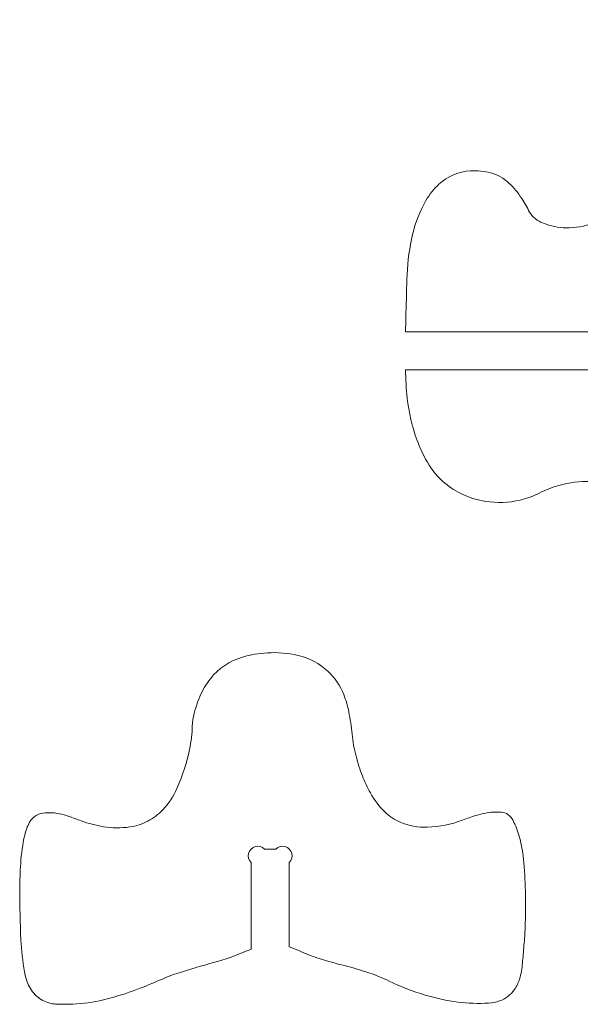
# Model space of a CAD drawing. Header units: centimetres. Extents: x -10 to 15.9, y -10.7 to 11.5.
# Tile 10 of 47: x -2 to -0.3, y 2 to 4.9. Entities that reach past the tile are written whole.
import ezdxf

# ---------------------------------------------------------------- set-up
doc = ezdxf.new("R2010")
doc.units = ezdxf.units.CM
doc.header["$MEASUREMENT"] = 0
doc.layers.add('Layer 1', color=7, linetype='Continuous')

msp = doc.modelspace()

# ---------------------------------------------------------------- linework, layer by layer
at = {"layer": 'Layer 1', "color": 18, "lineweight": 9}
for points, knots in [([(0.54892, 4.92795), (0.54892, 4.92795), (0.5489, 4.58792), (0.5489, 4.58792), (0.5489, 4.58792), (0.55621, 4.58061), (0.55907, 4.56994), (0.55639, 4.55995), (0.55639, 4.55995), (0.55371, 4.54996), (0.54591, 4.54215), (0.53592, 4.53947), (0.53592, 4.53947), (0.52592, 4.5368), (0.51526, 4.53965), (0.50794, 4.54697), (0.50794, 4.54697), (0.50794, 4.54697), (0.47402, 4.54697), (0.47402, 4.54697), (0.47402, 4.54697), (0.4667, 4.53965), (0.45604, 4.5368), (0.44604, 4.53947), (0.44604, 4.53947), (0.43605, 4.54215), (0.42824, 4.54996), (0.42557, 4.55995), (0.42557, 4.55995), (0.42289, 4.56994), (0.42575, 4.58061), (0.43306, 4.58792), (0.43306, 4.58792), (0.43306, 4.58792), (0.43306, 4.93549), (0.43306, 4.93549), (0.43306, 4.93549), (0.40286, 4.93537), (0.37266, 4.93469), (0.34248, 4.93346), (0.34248, 4.93346), (0.32229, 4.93264), (0.3022, 4.93023), (0.28239, 4.92624), (0.28239, 4.92624), (0.26445, 4.92263), (0.24695, 4.91709), (0.23019, 4.90971), (0.23019, 4.90971), (0.20457, 4.89844), (0.1831, 4.87948), (0.16874, 4.85544), (0.16874, 4.85544), (0.16269, 4.84531), (0.15771, 4.83458), (0.15388, 4.82341), (0.15388, 4.82341), (0.14772, 4.80543), (0.14273, 4.78708), (0.13893, 4.76846), (0.13893, 4.76846), (0.13645, 4.7563), (0.13414, 4.74411), (0.13198, 4.73188), (0.13198, 4.73188), (0.12982, 4.71965), (0.12694, 4.70756), (0.12335, 4.69567), (0.12335, 4.69567), (0.10847, 4.64639), (0.08592, 4.59974), (0.05654, 4.55747), (0.05654, 4.55747), (0.01201, 4.4934), (-0.04387, 4.43799), (-0.10832, 4.394), (-0.10832, 4.394), (-0.1516, 4.36445), (-0.19799, 4.3397), (-0.24662, 4.32018), (-0.24662, 4.32018), (-0.27297, 4.3096), (-0.3012, 4.30451), (-0.32957, 4.3052), (-0.32957, 4.3052), (-0.35296, 4.30578), (-0.37608, 4.31038), (-0.3979, 4.31881), (-0.3979, 4.31881), (-0.40702, 4.32234), (-0.41559, 4.32715), (-0.42334, 4.33311), (-0.42334, 4.33311), (-0.43022, 4.3384), (-0.43588, 4.34511), (-0.43992, 4.35279), (-0.43992, 4.35279), (-0.44732, 4.36687), (-0.45528, 4.38065), (-0.46377, 4.39411), (-0.46377, 4.39411), (-0.47455, 4.41121), (-0.48748, 4.42686), (-0.50224, 4.44068), (-0.50224, 4.44068), (-0.51798, 4.45543), (-0.53712, 4.46607), (-0.55796, 4.47165), (-0.55796, 4.47165), (-0.57766, 4.47693), (-0.59808, 4.47898), (-0.61844, 4.47774), (-0.61844, 4.47774), (-0.65421, 4.47556), (-0.68812, 4.46118), (-0.71454, 4.43697), (-0.71454, 4.43697), (-0.73004, 4.42277), (-0.74325, 4.40627), (-0.75373, 4.38805), (-0.75373, 4.38805), (-0.77219, 4.35592), (-0.78584, 4.32125), (-0.79423, 4.28515), (-0.79423, 4.28515), (-0.80349, 4.24536), (-0.80898, 4.2048), (-0.81063, 4.16398), (-0.81063, 4.16398), (-0.81222, 4.12503), (-0.81343, 4.08607), (-0.81426, 4.04709), (-0.81426, 4.04709), (-0.81447, 4.03768), (-0.81468, 4.02826), (-0.8149, 4.01885), (-0.8149, 4.01885), (-0.81513, 4.00943), (-0.81535, 4.00002), (-0.81557, 3.9906), (-0.81557, 3.9906), (-0.81557, 3.9906), (0.44427, 3.9906), (0.44427, 3.9906), (0.44427, 3.9906), (0.45159, 3.99792), (0.46225, 4.00077), (0.47225, 3.99809), (0.47225, 3.99809), (0.48224, 3.99542), (0.49004, 3.98761), (0.49272, 3.97762), (0.49272, 3.97762), (0.4954, 3.96762), (0.49254, 3.95696), (0.48523, 3.94965), (0.48523, 3.94965), (0.48523, 3.94965), (0.48523, 3.91564), (0.48523, 3.91564), (0.48523, 3.91564), (0.49254, 3.90833), (0.4954, 3.89766), (0.49272, 3.88767), (0.49272, 3.88767), (0.49004, 3.87768), (0.48224, 3.86987), (0.47225, 3.86719), (0.47225, 3.86719), (0.46225, 3.86452), (0.45159, 3.86737), (0.44427, 3.87469), (0.44427, 3.87469), (0.44427, 3.87469), (-0.81567, 3.87469), (-0.81567, 3.87469), (-0.81567, 3.87469), (-0.81517, 3.84618), (-0.81339, 3.81772), (-0.81034, 3.78937), (-0.81034, 3.78937), (-0.80564, 3.74561), (-0.79563, 3.7026), (-0.78053, 3.66126), (-0.78053, 3.66126), (-0.77102, 3.63522), (-0.75881, 3.61026), (-0.74409, 3.58677), (-0.74409, 3.58677), (-0.72088, 3.54972), (-0.68782, 3.51989), (-0.64859, 3.50059), (-0.64859, 3.50059), (-0.61704, 3.48507), (-0.58273, 3.47599), (-0.54763, 3.47388), (-0.54763, 3.47388), (-0.51201, 3.47173), (-0.47632, 3.47659), (-0.44257, 3.48818), (-0.44257, 3.48818), (-0.43164, 3.49193), (-0.421, 3.49642), (-0.41069, 3.50163), (-0.41069, 3.50163), (-0.39153, 3.5113), (-0.37151, 3.51917), (-0.3509, 3.52514), (-0.3509, 3.52514), (-0.31976, 3.53416), (-0.28737, 3.53811), (-0.25499, 3.53685), (-0.25499, 3.53685), (-0.19697, 3.53459), (-0.1396, 3.52362), (-0.08484, 3.50434), (-0.08484, 3.50434), (-0.07002, 3.49912), (-0.05566, 3.49266), (-0.04192, 3.48504), (-0.04192, 3.48504), (-0.02726, 3.47691), (-0.01325, 3.46764), (-0.00003, 3.45732), (-0.00003, 3.45732), (0.02094, 3.44093), (0.04198, 3.42462), (0.06307, 3.40839), (0.06307, 3.40839), (0.08419, 3.39215), (0.10606, 3.37691), (0.12863, 3.36274), (0.12863, 3.36274), (0.18048, 3.33017), (0.2367, 3.30516), (0.2956, 3.28844), (0.2956, 3.28844), (0.3743, 3.2661), (0.45513, 3.25217), (0.53677, 3.24689), (0.53677, 3.24689), (0.60931, 3.2422), (0.68209, 3.2431), (0.75449, 3.24958), (0.75449, 3.24958), (0.84808, 3.25795), (0.94108, 3.27189), (1.03301, 3.29131), (1.03301, 3.29131), (1.11097, 3.30778), (1.18821, 3.3274), (1.26458, 3.35013), (1.26458, 3.35013), (1.30316, 3.36162), (1.34074, 3.37619), (1.37698, 3.3937), (1.37698, 3.3937), (1.40462, 3.40706), (1.43112, 3.42266), (1.45621, 3.44034), (1.45621, 3.44034), (1.49492, 3.46763), (1.52692, 3.50333), (1.54983, 3.54478), (1.54983, 3.54478), (1.55732, 3.55833), (1.56504, 3.57176), (1.57299, 3.58504), (1.57299, 3.58504), (1.58249, 3.60091), (1.59348, 3.61583), (1.60581, 3.6296), (1.60581, 3.6296), (1.6279, 3.65428), (1.65392, 3.67516), (1.6828, 3.69138), (1.6828, 3.69138), (1.71243, 3.70803), (1.74328, 3.72243), (1.77507, 3.73447), (1.77507, 3.73447), (1.79168, 3.74076), (1.80836, 3.74686), (1.82511, 3.75279), (1.82511, 3.75279), (1.83653, 3.75683), (1.84745, 3.76216), (1.85766, 3.76868), (1.85766, 3.76868), (1.87215, 3.77793), (1.8852, 3.78925), (1.89641, 3.80228), (1.89641, 3.80228), (1.91676, 3.82595), (1.92985, 3.85496), (1.93412, 3.88589), (1.93412, 3.88589), (1.93567, 3.89712), (1.93619, 3.90846), (1.93568, 3.91979), (1.93568, 3.91979), (1.93491, 3.93676), (1.92952, 3.9532), (1.92008, 3.96733), (1.92008, 3.96733), (1.9134, 3.97733), (1.90483, 3.98592), (1.89485, 3.99262), (1.89485, 3.99262), (1.88729, 3.9977), (1.87853, 4.0007), (1.86944, 4.00132), (1.86944, 4.00132), (1.86238, 4.00181), (1.85533, 4.00258), (1.84833, 4.00365), (1.84833, 4.00365), (1.84354, 4.00437), (1.83891, 4.00592), (1.83464, 4.00821), (1.83464, 4.00821), (1.83052, 4.01042), (1.82652, 4.01286), (1.82266, 4.01551), (1.82266, 4.01551), (1.80675, 4.02646), (1.79105, 4.03772), (1.77558, 4.04928), (1.77558, 4.04928), (1.75902, 4.06166), (1.74717, 4.07934), (1.742, 4.09936), (1.742, 4.09936), (1.73865, 4.11235), (1.73687, 4.12569), (1.73669, 4.1391), (1.73669, 4.1391), (1.73657, 4.14828), (1.73676, 4.15746), (1.73726, 4.16662), (1.73726, 4.16662), (1.7383, 4.18586), (1.74031, 4.20503), (1.74327, 4.22407), (1.74327, 4.22407), (1.7444, 4.23131), (1.74571, 4.23851), (1.74722, 4.24568), (1.74722, 4.24568), (1.74815, 4.25012), (1.74928, 4.25452), (1.75058, 4.25886), (1.75058, 4.25886), (1.75135, 4.26142), (1.75227, 4.26393), (1.75332, 4.26639), (1.75332, 4.26639), (1.75366, 4.26718), (1.75414, 4.26791), (1.75473, 4.26854), (1.75473, 4.26854), (1.75913, 4.27318), (1.76284, 4.27842), (1.76577, 4.2841), (1.76577, 4.2841), (1.77096, 4.29419), (1.7731, 4.30556), (1.77191, 4.31684), (1.77191, 4.31684), (1.77088, 4.32669), (1.76841, 4.33633), (1.76457, 4.34546), (1.76457, 4.34546), (1.75771, 4.36177), (1.74954, 4.37749), (1.74012, 4.39247), (1.74012, 4.39247), (1.73453, 4.40137), (1.72868, 4.4101), (1.72258, 4.41865), (1.72258, 4.41865), (1.71929, 4.42327), (1.71637, 4.42813), (1.71385, 4.4332), (1.71385, 4.4332), (1.70967, 4.4416), (1.70381, 4.44905), (1.69664, 4.45509), (1.69664, 4.45509), (1.68755, 4.46274), (1.67633, 4.46741), (1.66449, 4.46844), (1.66449, 4.46844), (1.65281, 4.46947), (1.64105, 4.46809), (1.62991, 4.4644), (1.62991, 4.4644), (1.61381, 4.45906), (1.59853, 4.45149), (1.58453, 4.44192), (1.58453, 4.44192), (1.56998, 4.43198), (1.55618, 4.421), (1.54323, 4.40905), (1.54323, 4.40905), (1.53029, 4.39712), (1.51676, 4.38585), (1.50267, 4.37529), (1.50267, 4.37529), (1.46103, 4.34406), (1.4089, 4.33012), (1.35722, 4.33638), (1.35722, 4.33638), (1.31389, 4.34163), (1.27234, 4.35686), (1.23589, 4.38087), (1.23589, 4.38087), (1.21375, 4.39545), (1.19332, 4.41248), (1.17499, 4.43164), (1.17499, 4.43164), (1.14927, 4.45852), (1.12574, 4.48743), (1.10463, 4.51807), (1.10463, 4.51807), (1.08275, 4.54982), (1.0619, 4.58226), (1.04209, 4.61534), (1.04209, 4.61534), (1.02229, 4.64843), (1.00119, 4.68073), (0.97885, 4.71217), (0.97885, 4.71217), (0.96029, 4.73829), (0.93975, 4.76295), (0.91742, 4.78594), (0.91742, 4.78594), (0.89482, 4.80921), (0.86868, 4.82874), (0.83995, 4.84382), (0.83995, 4.84382), (0.82164, 4.85343), (0.80218, 4.86065), (0.78203, 4.86532), (0.78203, 4.86532), (0.777, 4.86648), (0.77207, 4.86799), (0.76725, 4.86983), (0.76725, 4.86983), (0.72911, 4.88444), (0.69012, 4.89672), (0.65049, 4.9066), (0.65049, 4.9066), (0.61691, 4.91497), (0.58303, 4.92209), (0.54892, 4.92795)], [0, 0, 0, 0, 0.0086957, 0.0086957, 0.0086957, 0.0086957, 0.0173913, 0.0173913, 0.0173913, 0.0173913, 0.026087, 0.026087, 0.026087, 0.026087, 0.0347826, 0.0347826, 0.0347826, 0.0347826, 0.0434783, 0.0434783, 0.0434783, 0.0434783, 0.0521739, 0.0521739, 0.0521739, 0.0521739, 0.0608696, 0.0608696, 0.0608696, 0.0608696, 0.0695652, 0.0695652, 0.0695652, 0.0695652, 0.0782609, 0.0782609, 0.0782609, 0.0782609, 0.0869565, 0.0869565, 0.0869565, 0.0869565, 0.0956522, 0.0956522, 0.0956522, 0.0956522, 0.1043478, 0.1043478, 0.1043478, 0.1043478, 0.1130435, 0.1130435, 0.1130435, 0.1130435, 0.1217391, 0.1217391, 0.1217391, 0.1217391, 0.1304348, 0.1304348, 0.1304348, 0.1304348, 0.1391304, 0.1391304, 0.1391304, 0.1391304, 0.1478261, 0.1478261, 0.1478261, 0.1478261, 0.1565217, 0.1565217, 0.1565217, 0.1565217, 0.1652174, 0.1652174, 0.1652174, 0.1652174, 0.173913, 0.173913, 0.173913, 0.173913, 0.1826087, 0.1826087, 0.1826087, 0.1826087, 0.1913043, 0.1913043, 0.1913043, 0.1913043, 0.2, 0.2, 0.2, 0.2, 0.2086957, 0.2086957, 0.2086957, 0.2086957, 0.2173913, 0.2173913, 0.2173913, 0.2173913, 0.226087, 0.226087, 0.226087, 0.226087, 0.2347826, 0.2347826, 0.2347826, 0.2347826, 0.2434783, 0.2434783, 0.2434783, 0.2434783, 0.2521739, 0.2521739, 0.2521739, 0.2521739, 0.2608696, 0.2608696, 0.2608696, 0.2608696, 0.2695652, 0.2695652, 0.2695652, 0.2695652, 0.2782609, 0.2782609, 0.2782609, 0.2782609, 0.2869565, 0.2869565, 0.2869565, 0.2869565, 0.2956522, 0.2956522, 0.2956522, 0.2956522, 0.3043478, 0.3043478, 0.3043478, 0.3043478, 0.3130435, 0.3130435, 0.3130435, 0.3130435, 0.3217391, 0.3217391, 0.3217391, 0.3217391, 0.3304348, 0.3304348, 0.3304348, 0.3304348, 0.3391304, 0.3391304, 0.3391304, 0.3391304, 0.3478261, 0.3478261, 0.3478261, 0.3478261, 0.3565217, 0.3565217, 0.3565217, 0.3565217, 0.3652174, 0.3652174, 0.3652174, 0.3652174, 0.373913, 0.373913, 0.373913, 0.373913, 0.3826087, 0.3826087, 0.3826087, 0.3826087, 0.3913043, 0.3913043, 0.3913043, 0.3913043, 0.4, 0.4, 0.4, 0.4, 0.4086957, 0.4086957, 0.4086957, 0.4086957, 0.4173913, 0.4173913, 0.4173913, 0.4173913, 0.426087, 0.426087, 0.426087, 0.426087, 0.4347826, 0.4347826, 0.4347826, 0.4347826, 0.4434783, 0.4434783, 0.4434783, 0.4434783, 0.4521739, 0.4521739, 0.4521739, 0.4521739, 0.4608696, 0.4608696, 0.4608696, 0.4608696, 0.4695652, 0.4695652, 0.4695652, 0.4695652, 0.4782609, 0.4782609, 0.4782609, 0.4782609, 0.4869565, 0.4869565, 0.4869565, 0.4869565, 0.4956522, 0.4956522, 0.4956522, 0.4956522, 0.5043478, 0.5043478, 0.5043478, 0.5043478, 0.5130435, 0.5130435, 0.5130435, 0.5130435, 0.5217391, 0.5217391, 0.5217391, 0.5217391, 0.5304348, 0.5304348, 0.5304348, 0.5304348, 0.5391304, 0.5391304, 0.5391304, 0.5391304, 0.5478261, 0.5478261, 0.5478261, 0.5478261, 0.5565217, 0.5565217, 0.5565217, 0.5565217, 0.5652174, 0.5652174, 0.5652174, 0.5652174, 0.573913, 0.573913, 0.573913, 0.573913, 0.5826087, 0.5826087, 0.5826087, 0.5826087, 0.5913043, 0.5913043, 0.5913043, 0.5913043, 0.6, 0.6, 0.6, 0.6, 0.6086957, 0.6086957, 0.6086957, 0.6086957, 0.6173913, 0.6173913, 0.6173913, 0.6173913, 0.626087, 0.626087, 0.626087, 0.626087, 0.6347826, 0.6347826, 0.6347826, 0.6347826, 0.6434783, 0.6434783, 0.6434783, 0.6434783, 0.6521739, 0.6521739, 0.6521739, 0.6521739, 0.6608696, 0.6608696, 0.6608696, 0.6608696, 0.6695652, 0.6695652, 0.6695652, 0.6695652, 0.6782609, 0.6782609, 0.6782609, 0.6782609, 0.6869565, 0.6869565, 0.6869565, 0.6869565, 0.6956522, 0.6956522, 0.6956522, 0.6956522, 0.7043478, 0.7043478, 0.7043478, 0.7043478, 0.7130435, 0.7130435, 0.7130435, 0.7130435, 0.7217391, 0.7217391, 0.7217391, 0.7217391, 0.7304348, 0.7304348, 0.7304348, 0.7304348, 0.7391304, 0.7391304, 0.7391304, 0.7391304, 0.7478261, 0.7478261, 0.7478261, 0.7478261, 0.7565217, 0.7565217, 0.7565217, 0.7565217, 0.7652174, 0.7652174, 0.7652174, 0.7652174, 0.773913, 0.773913, 0.773913, 0.773913, 0.7826087, 0.7826087, 0.7826087, 0.7826087, 0.7913043, 0.7913043, 0.7913043, 0.7913043, 0.8, 0.8, 0.8, 0.8, 0.8086957, 0.8086957, 0.8086957, 0.8086957, 0.8173913, 0.8173913, 0.8173913, 0.8173913, 0.826087, 0.826087, 0.826087, 0.826087, 0.8347826, 0.8347826, 0.8347826, 0.8347826, 0.8434783, 0.8434783, 0.8434783, 0.8434783, 0.8521739, 0.8521739, 0.8521739, 0.8521739, 0.8608696, 0.8608696, 0.8608696, 0.8608696, 0.8695652, 0.8695652, 0.8695652, 0.8695652, 0.8782609, 0.8782609, 0.8782609, 0.8782609, 0.8869565, 0.8869565, 0.8869565, 0.8869565, 0.8956522, 0.8956522, 0.8956522, 0.8956522, 0.9043478, 0.9043478, 0.9043478, 0.9043478, 0.9130435, 0.9130435, 0.9130435, 0.9130435, 0.9217391, 0.9217391, 0.9217391, 0.9217391, 0.9304348, 0.9304348, 0.9304348, 0.9304348, 0.9391304, 0.9391304, 0.9391304, 0.9391304, 0.9478261, 0.9478261, 0.9478261, 0.9478261, 0.9565217, 0.9565217, 0.9565217, 0.9565217, 0.9652174, 0.9652174, 0.9652174, 0.9652174, 0.973913, 0.973913, 0.973913, 0.973913, 0.9826087, 0.9826087, 0.9826087, 0.9826087, 1, 1, 1, 1]), ([(-1.28351, 2.12082), (-1.28351, 2.12082), (-1.28354, 2.38292), (-1.28354, 2.38292), (-1.28354, 2.38292), (-1.29086, 2.39023), (-1.29372, 2.4009), (-1.29104, 2.41089), (-1.29104, 2.41089), (-1.28836, 2.42088), (-1.28056, 2.42869), (-1.27056, 2.43137), (-1.27056, 2.43137), (-1.26057, 2.43405), (-1.2499, 2.43119), (-1.24259, 2.42388), (-1.24259, 2.42388), (-1.24259, 2.42388), (-1.20867, 2.42388), (-1.20867, 2.42388), (-1.20867, 2.42388), (-1.20136, 2.43119), (-1.19069, 2.43405), (-1.1807, 2.43137), (-1.1807, 2.43137), (-1.1707, 2.42869), (-1.1629, 2.42088), (-1.16022, 2.41089), (-1.16022, 2.41089), (-1.15754, 2.40089), (-1.1604, 2.39023), (-1.16772, 2.38291), (-1.16772, 2.38291), (-1.16772, 2.38291), (-1.16777, 2.1277), (-1.16777, 2.1277), (-1.16777, 2.1277), (-1.14722, 2.11929), (-1.12666, 2.11094), (-1.10606, 2.10265), (-1.10606, 2.10265), (-1.09647, 2.09879), (-1.08674, 2.09531), (-1.07688, 2.0922), (-1.07688, 2.0922), (-1.05155, 2.08421), (-1.02597, 2.07707), (-1.00018, 2.07077), (-1.00018, 2.07077), (-0.97437, 2.06448), (-0.94888, 2.05695), (-0.92379, 2.04823), (-0.92379, 2.04823), (-0.90395, 2.04133), (-0.88452, 2.03329), (-0.8656, 2.02414), (-0.8656, 2.02414), (-0.83044, 2.00715), (-0.794, 1.99297), (-0.7566, 1.98172), (-0.7566, 1.98172), (-0.72413, 1.97194), (-0.6909, 1.96488), (-0.65726, 1.96059), (-0.65726, 1.96059), (-0.62634, 1.95665), (-0.59514, 1.9555), (-0.56401, 1.95717), (-0.56401, 1.95717), (-0.55276, 1.95777), (-0.54166, 1.95997), (-0.53103, 1.96371), (-0.53103, 1.96371), (-0.51275, 1.97014), (-0.49698, 1.98217), (-0.48594, 1.99809), (-0.48594, 1.99809), (-0.4791, 2.00796), (-0.47383, 2.01882), (-0.4703, 2.0303), (-0.4703, 2.0303), (-0.46552, 2.04584), (-0.46252, 2.06186), (-0.46135, 2.07808), (-0.46135, 2.07808), (-0.46003, 2.09628), (-0.45855, 2.11447), (-0.45688, 2.13265), (-0.45688, 2.13265), (-0.45521, 2.15082), (-0.45399, 2.16904), (-0.45322, 2.18727), (-0.45322, 2.18727), (-0.45045, 2.25224), (-0.45174, 2.31732), (-0.45707, 2.38213), (-0.45707, 2.38213), (-0.45931, 2.40947), (-0.46411, 2.43654), (-0.47138, 2.463), (-0.47138, 2.463), (-0.47588, 2.47935), (-0.48212, 2.49518), (-0.48999, 2.5102), (-0.48999, 2.5102), (-0.49377, 2.51742), (-0.49915, 2.52369), (-0.50571, 2.52852), (-0.50571, 2.52852), (-0.51145, 2.53274), (-0.51828, 2.53521), (-0.52539, 2.53563), (-0.52539, 2.53563), (-0.54163, 2.53658), (-0.55792, 2.53552), (-0.5739, 2.5325), (-0.5739, 2.5325), (-0.58335, 2.53071), (-0.5927, 2.52841), (-0.6019, 2.52561), (-0.6019, 2.52561), (-0.61583, 2.52137), (-0.62961, 2.51664), (-0.6432, 2.51141), (-0.6432, 2.51141), (-0.67702, 2.49841), (-0.7128, 2.49117), (-0.74902, 2.48999), (-0.74902, 2.48999), (-0.7774, 2.48907), (-0.80565, 2.49428), (-0.83184, 2.50526), (-0.83184, 2.50526), (-0.84882, 2.51239), (-0.86429, 2.52268), (-0.87743, 2.53558), (-0.87743, 2.53558), (-0.89499, 2.55282), (-0.91003, 2.57246), (-0.92211, 2.59391), (-0.92211, 2.59391), (-0.93139, 2.6104), (-0.93952, 2.62751), (-0.94642, 2.64513), (-0.94642, 2.64513), (-0.95406, 2.66462), (-0.96047, 2.68457), (-0.9656, 2.70486), (-0.9656, 2.70486), (-0.97119, 2.72695), (-0.97515, 2.74943), (-0.97743, 2.7721), (-0.97743, 2.7721), (-0.97971, 2.79475), (-0.98307, 2.81729), (-0.9875, 2.83962), (-0.9875, 2.83962), (-0.991, 2.85732), (-0.99607, 2.87468), (-1.00265, 2.89148), (-1.00265, 2.89148), (-1.01318, 2.91839), (-1.02964, 2.94257), (-1.05083, 2.96223), (-1.05083, 2.96223), (-1.07626, 2.98583), (-1.1074, 3.00237), (-1.1412, 3.0102), (-1.1412, 3.0102), (-1.17164, 3.01726), (-1.20293, 3.01991), (-1.23412, 3.01807), (-1.23412, 3.01807), (-1.2597, 3.01656), (-1.28502, 3.01217), (-1.30961, 3.00498), (-1.30961, 3.00498), (-1.34794, 2.99379), (-1.38183, 2.97099), (-1.40663, 2.93969), (-1.40663, 2.93969), (-1.41961, 2.92332), (-1.43035, 2.9053), (-1.43859, 2.88609), (-1.43859, 2.88609), (-1.44818, 2.86372), (-1.4552, 2.84034), (-1.45951, 2.81638), (-1.45951, 2.81638), (-1.46059, 2.81034), (-1.46123, 2.80424), (-1.46142, 2.79811), (-1.46142, 2.79811), (-1.46218, 2.77358), (-1.46507, 2.74915), (-1.47008, 2.72513), (-1.47008, 2.72513), (-1.47852, 2.68459), (-1.49123, 2.64506), (-1.50799, 2.6072), (-1.50799, 2.6072), (-1.51848, 2.5835), (-1.53294, 2.56176), (-1.55073, 2.54292), (-1.55073, 2.54292), (-1.56392, 2.52896), (-1.57935, 2.5173), (-1.59638, 2.50842), (-1.59638, 2.50842), (-1.61333, 2.49957), (-1.63166, 2.49364), (-1.65058, 2.49085), (-1.65058, 2.49085), (-1.67718, 2.48694), (-1.70424, 2.48719), (-1.73076, 2.4916), (-1.73076, 2.4916), (-1.75377, 2.49543), (-1.77638, 2.50136), (-1.79831, 2.50931), (-1.79831, 2.50931), (-1.81066, 2.51379), (-1.82298, 2.51832), (-1.83528, 2.52292), (-1.83528, 2.52292), (-1.84458, 2.52639), (-1.85417, 2.52904), (-1.86394, 2.53083), (-1.86394, 2.53083), (-1.87823, 2.53345), (-1.89277, 2.53442), (-1.90728, 2.53372), (-1.90728, 2.53372), (-1.92688, 2.53278), (-1.94462, 2.5219), (-1.95434, 2.50486), (-1.95434, 2.50486), (-1.96121, 2.49282), (-1.9662, 2.47981), (-1.96914, 2.46626), (-1.96914, 2.46626), (-1.97525, 2.43813), (-1.97931, 2.4096), (-1.98127, 2.38088), (-1.98127, 2.38088), (-1.98309, 2.35439), (-1.98405, 2.32784), (-1.98416, 2.30127), (-1.98416, 2.30127), (-1.98437, 2.25057), (-1.98315, 2.19987), (-1.98052, 2.14923), (-1.98052, 2.14923), (-1.97884, 2.11674), (-1.97527, 2.08438), (-1.96986, 2.0523), (-1.96986, 2.0523), (-1.96747, 2.0382), (-1.96324, 2.02449), (-1.95726, 2.0115), (-1.95726, 2.0115), (-1.95069, 1.99723), (-1.94089, 1.9847), (-1.92864, 1.97489), (-1.92864, 1.97489), (-1.91677, 1.96539), (-1.9028, 1.95889), (-1.88789, 1.95595), (-1.88789, 1.95595), (-1.8839, 1.95517), (-1.87985, 1.95468), (-1.87578, 1.9545), (-1.87578, 1.9545), (-1.85825, 1.95374), (-1.84069, 1.95368), (-1.82314, 1.95434), (-1.82314, 1.95434), (-1.79206, 1.9555), (-1.76118, 1.9598), (-1.73095, 1.96718), (-1.73095, 1.96718), (-1.68876, 1.97748), (-1.64738, 1.99081), (-1.6071, 2.00708), (-1.6071, 2.00708), (-1.58952, 2.01418), (-1.57205, 2.02157), (-1.5547, 2.02924), (-1.5547, 2.02924), (-1.53734, 2.03691), (-1.51957, 2.04361), (-1.50146, 2.04929), (-1.50146, 2.04929), (-1.46716, 2.06004), (-1.43268, 2.07022), (-1.39804, 2.07983), (-1.39804, 2.07983), (-1.36336, 2.08944), (-1.32935, 2.10129), (-1.2962, 2.11529), (-1.2962, 2.11529), (-1.29407, 2.11619), (-1.29196, 2.1171), (-1.28985, 2.11804), (-1.28985, 2.11804), (-1.28774, 2.11897), (-1.28563, 2.1199), (-1.28351, 2.12082)], [0, 0, 0, 0, 0.0128205, 0.0128205, 0.0128205, 0.0128205, 0.025641, 0.025641, 0.025641, 0.025641, 0.0384615, 0.0384615, 0.0384615, 0.0384615, 0.0512821, 0.0512821, 0.0512821, 0.0512821, 0.0641026, 0.0641026, 0.0641026, 0.0641026, 0.0769231, 0.0769231, 0.0769231, 0.0769231, 0.0897436, 0.0897436, 0.0897436, 0.0897436, 0.1025641, 0.1025641, 0.1025641, 0.1025641, 0.1153846, 0.1153846, 0.1153846, 0.1153846, 0.1282051, 0.1282051, 0.1282051, 0.1282051, 0.1410256, 0.1410256, 0.1410256, 0.1410256, 0.1538462, 0.1538462, 0.1538462, 0.1538462, 0.1666667, 0.1666667, 0.1666667, 0.1666667, 0.1794872, 0.1794872, 0.1794872, 0.1794872, 0.1923077, 0.1923077, 0.1923077, 0.1923077, 0.2051282, 0.2051282, 0.2051282, 0.2051282, 0.2179487, 0.2179487, 0.2179487, 0.2179487, 0.2307692, 0.2307692, 0.2307692, 0.2307692, 0.2435897, 0.2435897, 0.2435897, 0.2435897, 0.2564103, 0.2564103, 0.2564103, 0.2564103, 0.2692308, 0.2692308, 0.2692308, 0.2692308, 0.2820513, 0.2820513, 0.2820513, 0.2820513, 0.2948718, 0.2948718, 0.2948718, 0.2948718, 0.3076923, 0.3076923, 0.3076923, 0.3076923, 0.3205128, 0.3205128, 0.3205128, 0.3205128, 0.3333333, 0.3333333, 0.3333333, 0.3333333, 0.3461538, 0.3461538, 0.3461538, 0.3461538, 0.3589744, 0.3589744, 0.3589744, 0.3589744, 0.3717949, 0.3717949, 0.3717949, 0.3717949, 0.3846154, 0.3846154, 0.3846154, 0.3846154, 0.3974359, 0.3974359, 0.3974359, 0.3974359, 0.4102564, 0.4102564, 0.4102564, 0.4102564, 0.4230769, 0.4230769, 0.4230769, 0.4230769, 0.4358974, 0.4358974, 0.4358974, 0.4358974, 0.4487179, 0.4487179, 0.4487179, 0.4487179, 0.4615385, 0.4615385, 0.4615385, 0.4615385, 0.474359, 0.474359, 0.474359, 0.474359, 0.4871795, 0.4871795, 0.4871795, 0.4871795, 0.5, 0.5, 0.5, 0.5, 0.5128205, 0.5128205, 0.5128205, 0.5128205, 0.525641, 0.525641, 0.525641, 0.525641, 0.5384615, 0.5384615, 0.5384615, 0.5384615, 0.5512821, 0.5512821, 0.5512821, 0.5512821, 0.5641026, 0.5641026, 0.5641026, 0.5641026, 0.5769231, 0.5769231, 0.5769231, 0.5769231, 0.5897436, 0.5897436, 0.5897436, 0.5897436, 0.6025641, 0.6025641, 0.6025641, 0.6025641, 0.6153846, 0.6153846, 0.6153846, 0.6153846, 0.6282051, 0.6282051, 0.6282051, 0.6282051, 0.6410256, 0.6410256, 0.6410256, 0.6410256, 0.6538462, 0.6538462, 0.6538462, 0.6538462, 0.6666667, 0.6666667, 0.6666667, 0.6666667, 0.6794872, 0.6794872, 0.6794872, 0.6794872, 0.6923077, 0.6923077, 0.6923077, 0.6923077, 0.7051282, 0.7051282, 0.7051282, 0.7051282, 0.7179487, 0.7179487, 0.7179487, 0.7179487, 0.7307692, 0.7307692, 0.7307692, 0.7307692, 0.7435897, 0.7435897, 0.7435897, 0.7435897, 0.7564103, 0.7564103, 0.7564103, 0.7564103, 0.7692308, 0.7692308, 0.7692308, 0.7692308, 0.7820513, 0.7820513, 0.7820513, 0.7820513, 0.7948718, 0.7948718, 0.7948718, 0.7948718, 0.8076923, 0.8076923, 0.8076923, 0.8076923, 0.8205128, 0.8205128, 0.8205128, 0.8205128, 0.8333333, 0.8333333, 0.8333333, 0.8333333, 0.8461538, 0.8461538, 0.8461538, 0.8461538, 0.8589744, 0.8589744, 0.8589744, 0.8589744, 0.8717949, 0.8717949, 0.8717949, 0.8717949, 0.8846154, 0.8846154, 0.8846154, 0.8846154, 0.8974359, 0.8974359, 0.8974359, 0.8974359, 0.9102564, 0.9102564, 0.9102564, 0.9102564, 0.9230769, 0.9230769, 0.9230769, 0.9230769, 0.9358974, 0.9358974, 0.9358974, 0.9358974, 0.9487179, 0.9487179, 0.9487179, 0.9487179, 0.9615385, 0.9615385, 0.9615385, 0.9615385, 0.974359, 0.974359, 0.974359, 0.974359, 1, 1, 1, 1])]:
    msp.add_open_spline(points, degree=3, knots=knots, dxfattribs=at)

doc.saveas('drawing.dxf')
